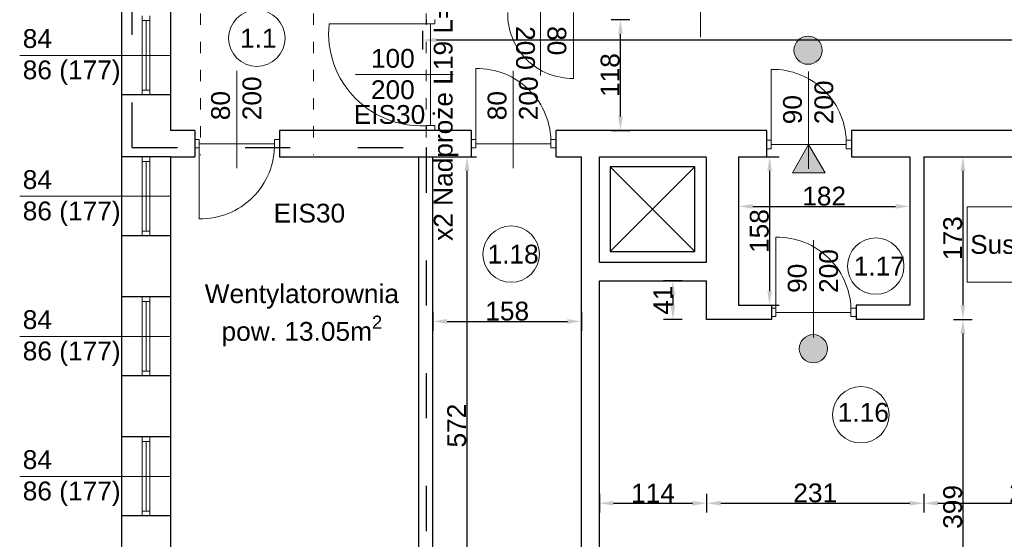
# Model space of a CAD drawing. Header units: millimetres. Extents: x 2341 to 31069, y -7915 to 10644.
# Tile 96 of 105: x 24680 to 25727, y 8787 to 9340. Entities that reach past the tile are written whole.
import ezdxf

# ---------------------------------------------------------------- set-up
doc = ezdxf.new("R2010")
doc.units = ezdxf.units.MM
doc.linetypes.add('ACAD_ISO03W100', pattern=[30, 12, -18])
for name, color, linetype, lineweight in [('opisy', 5, 'Continuous', 5), ('stolarka', 3, 'Continuous', 9), ('Wymiar', 7, 'Continuous', 5), ('wymiary', 6, 'Continuous', 5), ('ściany nośne', 1, 'Continuous', 25)]:
    doc.layers.add(name, color=color, linetype=linetype, lineweight=lineweight)
doc.styles.get("Standard").update_dxf_attribs({"font": 'ARIAL.TTF'})
doc.dimstyles.new('ISO-25', dxfattribs={"dimtxt": 20, "dimasz": 15, "dimexe": 10, "dimexo": 10, "dimtad": 1, "dimdec": 0, "dimtxsty": 'Standard', "dimcen": 2.5, "dimadec": 0, "dimazin": 0, "dimtfac": 1, "dimtdec": 0, "dimtmove": 0, "dimatfit": 3, "dimfxl": 0, "dimarcsym": 0})

# ---------------------------------------------------------------- blocks, each defined once
blk = doc.blocks.new('*D2043')
at = {"layer": 'Defpoints', "color": 0}
for p in [(25155.3, 9339.8), (25318.9, 9339.8), (25155.3, 9221.8)]:
    blk.add_point(p, dxfattribs=at)
at = {"layer": 'wymiary', "color": 0, "lineweight": -2}
for p, q in [((25308.9, 9339.8), (25328.9, 9339.8)), ((25318.9, 9236.8), (25318.9, 9324.8)), ((25308.9, 9221.8), (25328.9, 9221.8))]:
    blk.add_line(p, q, dxfattribs=at)
at = {"layer": 'wymiary', "color": 0}
for points in [[(25321.4, 9324.8), (25316.4, 9324.8), (25318.9, 9339.8)], [(25316.4, 9236.8), (25321.4, 9236.8), (25318.9, 9221.8)]]:
    blk.add_solid(points, dxfattribs=at)
at = {"layer": 'wymiary', "color": 0, "insert": (25308, 9280.8), "char_height": 20, "attachment_point": 5, "rotation": 90}
blk.add_mtext('118', dxfattribs=at)
blk = doc.blocks.new('*D2057')
at = {"layer": 'Defpoints', "color": 0}
for p in [(25108.5, 9339.8), (26630.5, 9339.8), (25108.5, 9318)]:
    blk.add_point(p, dxfattribs=at)
at = {"layer": 'wymiary', "color": 0, "lineweight": -2}
for p, q in [((25108.5, 9328), (25108.5, 9308)), ((26630.5, 9328), (26630.5, 9308)), ((26615.5, 9318), (25123.5, 9318))]:
    blk.add_line(p, q, dxfattribs=at)
at = {"layer": 'wymiary', "color": 0}
for points in [[(25123.5, 9320.5), (25123.5, 9315.5), (25108.5, 9318)], [(26615.5, 9315.5), (26615.5, 9320.5), (26630.5, 9318)]]:
    blk.add_solid(points, dxfattribs=at)
at = {"layer": 'wymiary', "color": 0, "insert": (25869.5, 9328.8), "char_height": 20, "attachment_point": 5}
blk.add_mtext('1522', dxfattribs=at)
blk = doc.blocks.new('*D2058')
at = {"layer": 'Defpoints', "color": 0}
for p in [(25119.5, 9193.8), (25155.8, 9193.8), (25119.5, 8621.8)]:
    blk.add_point(p, dxfattribs=at)
at = {"layer": 'wymiary', "color": 0, "lineweight": -2}
for p, q in [((25145.8, 9193.8), (25165.8, 9193.8)), ((25155.8, 8636.8), (25155.8, 9178.8)), ((25145.8, 8621.8), (25165.8, 8621.8))]:
    blk.add_line(p, q, dxfattribs=at)
at = {"layer": 'wymiary', "color": 0}
for points in [[(25158.3, 9178.8), (25153.3, 9178.8), (25155.8, 9193.8)], [(25153.3, 8636.8), (25158.3, 8636.8), (25155.8, 8621.8)]]:
    blk.add_solid(points, dxfattribs=at)
at = {"layer": 'wymiary', "color": 0, "insert": (25144.9, 8907.8), "char_height": 20, "attachment_point": 5, "rotation": 90}
blk.add_mtext('572', dxfattribs=at)
blk = doc.blocks.new('*D2059')
at = {"layer": 'Defpoints', "color": 0}
for p in [(25119.5, 9193.8), (25277.5, 9193.8), (25277.5, 9018.7)]:
    blk.add_point(p, dxfattribs=at)
at = {"layer": 'wymiary', "color": 0, "lineweight": -2}
for p, q in [((25119.5, 9028.7), (25119.5, 9008.7)), ((25277.5, 9028.7), (25277.5, 9008.7)), ((25134.5, 9018.7), (25262.5, 9018.7))]:
    blk.add_line(p, q, dxfattribs=at)
at = {"layer": 'wymiary', "color": 0}
for points in [[(25134.5, 9021.2), (25134.5, 9016.2), (25119.5, 9018.7)], [(25262.5, 9016.2), (25262.5, 9021.2), (25277.5, 9018.7)]]:
    blk.add_solid(points, dxfattribs=at)
at = {"layer": 'wymiary', "color": 0, "insert": (25198.5, 9029.5), "char_height": 20, "attachment_point": 5}
blk.add_mtext('158', dxfattribs=at)
blk = doc.blocks.new('*D2060')
at = {"layer": 'Defpoints', "color": 0}
for p in [(25444.5, 9193.8), (25626.5, 9193.8), (25626.5, 9141.1)]:
    blk.add_point(p, dxfattribs=at)
at = {"layer": 'wymiary', "color": 0, "lineweight": -2}
for p, q in [((25444.5, 9151.1), (25444.5, 9131.1)), ((25626.5, 9151.1), (25626.5, 9131.1)), ((25459.5, 9141.1), (25611.5, 9141.1))]:
    blk.add_line(p, q, dxfattribs=at)
at = {"layer": 'wymiary', "color": 0}
for points in [[(25459.5, 9143.6), (25459.5, 9138.6), (25444.5, 9141.1)], [(25611.5, 9138.6), (25611.5, 9143.6), (25626.5, 9141.1)]]:
    blk.add_solid(points, dxfattribs=at)
at = {"layer": 'wymiary', "color": 0, "insert": (25535.5, 9151.9), "char_height": 20, "attachment_point": 5}
blk.add_mtext('182', dxfattribs=at)
blk = doc.blocks.new('*D2061')
at = {"layer": 'Defpoints', "color": 0}
for p in [(25444.5, 9193.8), (25444.5, 9035.8), (25477.5, 9035.8)]:
    blk.add_point(p, dxfattribs=at)
at = {"layer": 'wymiary', "color": 0, "lineweight": -2}
for p, q in [((25467.5, 9193.8), (25487.5, 9193.8)), ((25477.5, 9178.8), (25477.5, 9050.8)), ((25467.5, 9035.8), (25487.5, 9035.8))]:
    blk.add_line(p, q, dxfattribs=at)
at = {"layer": 'wymiary', "color": 0}
for points in [[(25480, 9178.8), (25475, 9178.8), (25477.5, 9193.8)], [(25475, 9050.8), (25480, 9050.8), (25477.5, 9035.8)]]:
    blk.add_solid(points, dxfattribs=at)
at = {"layer": 'wymiary', "color": 0, "insert": (25466.6, 9114.8), "char_height": 20, "attachment_point": 5, "rotation": 90}
blk.add_mtext('158', dxfattribs=at)
blk = doc.blocks.new('*D2062')
at = {"layer": 'Defpoints', "color": 0}
for p in [(25296.5, 9061.8), (25410.5, 9061.8), (25410.5, 8825.2)]:
    blk.add_point(p, dxfattribs=at)
at = {"layer": 'wymiary', "color": 0, "lineweight": -2}
for p, q in [((25296.5, 8835.2), (25296.5, 8815.2)), ((25311.5, 8825.2), (25395.5, 8825.2)), ((25410.5, 8835.2), (25410.5, 8815.2))]:
    blk.add_line(p, q, dxfattribs=at)
at = {"layer": 'wymiary', "color": 0}
for points in [[(25311.5, 8827.7), (25311.5, 8822.7), (25296.5, 8825.2)], [(25395.5, 8822.7), (25395.5, 8827.7), (25410.5, 8825.2)]]:
    blk.add_solid(points, dxfattribs=at)
at = {"layer": 'wymiary', "color": 0, "insert": (25353.5, 8835.9), "char_height": 20, "attachment_point": 5}
blk.add_mtext('114', dxfattribs=at)
blk = doc.blocks.new('*D2063')
at = {"layer": 'Defpoints', "color": 0}
for p in [(25410.5, 9020.8), (25641.5, 9020.8), (25641.5, 8825.2)]:
    blk.add_point(p, dxfattribs=at)
at = {"layer": 'wymiary', "color": 0, "lineweight": -2}
for p, q in [((25410.5, 8835.2), (25410.5, 8815.2)), ((25425.5, 8825.2), (25626.5, 8825.2)), ((25641.5, 8835.2), (25641.5, 8815.2))]:
    blk.add_line(p, q, dxfattribs=at)
at = {"layer": 'wymiary', "color": 0}
for points in [[(25425.5, 8827.7), (25425.5, 8822.7), (25410.5, 8825.2)], [(25626.5, 8822.7), (25626.5, 8827.7), (25641.5, 8825.2)]]:
    blk.add_solid(points, dxfattribs=at)
at = {"layer": 'wymiary', "color": 0, "insert": (25526, 8836.1), "char_height": 20, "attachment_point": 5}
blk.add_mtext('231', dxfattribs=at)
blk = doc.blocks.new('*D2064')
at = {"layer": 'Defpoints', "color": 0}
for p in [(25869.5, 9193.8), (25641.5, 9020.8), (25869.5, 8825.2)]:
    blk.add_point(p, dxfattribs=at)
at = {"layer": 'wymiary', "color": 0, "lineweight": -2}
for p, q in [((25641.5, 8835.2), (25641.5, 8815.2)), ((25656.5, 8825.2), (25854.5, 8825.2)), ((25869.5, 8835.2), (25869.5, 8815.2))]:
    blk.add_line(p, q, dxfattribs=at)
at = {"layer": 'wymiary', "color": 0}
for points in [[(25656.5, 8827.7), (25656.5, 8822.7), (25641.5, 8825.2)], [(25854.5, 8822.7), (25854.5, 8827.7), (25869.5, 8825.2)]]:
    blk.add_solid(points, dxfattribs=at)
at = {"layer": 'wymiary', "color": 0, "insert": (25755.5, 8836.1), "char_height": 20, "attachment_point": 5}
blk.add_mtext('228', dxfattribs=at)
blk = doc.blocks.new('*D2065')
at = {"layer": 'Defpoints', "color": 0}
for p in [(25410.5, 9061.8), (25374.7, 9020.8), (25410.5, 9020.8)]:
    blk.add_point(p, dxfattribs=at)
at = {"layer": 'wymiary', "color": 0, "lineweight": -2}
for p, q in [((25384.7, 9061.8), (25364.7, 9061.8)), ((25374.7, 9046.8), (25374.7, 9035.8)), ((25384.7, 9020.8), (25364.7, 9020.8))]:
    blk.add_line(p, q, dxfattribs=at)
at = {"layer": 'wymiary', "color": 0}
for points in [[(25377.2, 9046.8), (25372.2, 9046.8), (25374.7, 9061.8)], [(25372.2, 9035.8), (25377.2, 9035.8), (25374.7, 9020.8)]]:
    blk.add_solid(points, dxfattribs=at)
at = {"layer": 'wymiary', "color": 0, "insert": (25364, 9041.3), "char_height": 20, "attachment_point": 5, "rotation": 90}
blk.add_mtext('41', dxfattribs=at)
blk = doc.blocks.new('*D2066')
at = {"layer": 'Defpoints', "color": 0}
for p in [(25652.2, 9193.8), (25652.2, 9020.8), (25683, 9020.8)]:
    blk.add_point(p, dxfattribs=at)
at = {"layer": 'wymiary', "color": 0, "lineweight": -2}
for p, q in [((25673, 9193.8), (25693, 9193.8)), ((25683, 9178.8), (25683, 9035.8)), ((25673, 9020.8), (25693, 9020.8))]:
    blk.add_line(p, q, dxfattribs=at)
at = {"layer": 'wymiary', "color": 0}
for points in [[(25685.5, 9178.8), (25680.5, 9178.8), (25683, 9193.8)], [(25680.5, 9035.8), (25685.5, 9035.8), (25683, 9020.8)]]:
    blk.add_solid(points, dxfattribs=at)
at = {"layer": 'wymiary', "color": 0, "insert": (25672.2, 9107.3), "char_height": 20, "attachment_point": 5, "rotation": 90}
blk.add_mtext('173', dxfattribs=at)
blk = doc.blocks.new('*D2067')
at = {"layer": 'Defpoints', "color": 0}
for p in [(25652.2, 9020.8), (25603.2, 8621.8), (25683, 8621.8)]:
    blk.add_point(p, dxfattribs=at)
at = {"layer": 'wymiary', "color": 0, "lineweight": -2}
for p, q in [((25673, 9020.8), (25693, 9020.8)), ((25683, 9005.8), (25683, 8636.8)), ((25673, 8621.8), (25693, 8621.8))]:
    blk.add_line(p, q, dxfattribs=at)
at = {"layer": 'wymiary', "color": 0}
for points in [[(25685.5, 9005.8), (25680.5, 9005.8), (25683, 9020.8)], [(25680.5, 8636.8), (25685.5, 8636.8), (25683, 8621.8)]]:
    blk.add_solid(points, dxfattribs=at)
at = {"layer": 'wymiary', "color": 0, "insert": (25672.2, 8821.3), "char_height": 20, "attachment_point": 5, "rotation": 90}
blk.add_mtext('399', dxfattribs=at)

msp = doc.modelspace()

# ---------------------------------------------------------------- hatches: boundary and pattern name
at = {"layer": 'stolarka', "transparency": 33554687}
h = msp.add_hatch(color=251, dxfattribs=at)
h.dxf.hatch_style = 1
h.paths.add_polyline_path([(25533.4, 9307.3, 1), (25503.4, 9307.3, 1)])
h = msp.add_hatch(color=251, dxfattribs=at)
h.dxf.hatch_style = 1
h.paths.add_polyline_path([(25539, 8989.6, 1), (25509, 8989.6, 1)])
at = {"layer": 'Wymiar', "transparency": 33554687}
h = msp.add_hatch(color=251, dxfattribs=at)
h.dxf.hatch_style = 1
h.paths.add_polyline_path([(25519, 9206.9), (25501.7, 9176.9), (25536.4, 9176.9)])

# ---------------------------------------------------------------- linework, layer by layer
at = {"layer": 'opisy', "color": 1, "linetype": 'ACAD_ISO03W100'}
for p, q in [((24872.5, 9916.3), (24872.5, 9195.6)), ((24992.5, 9916.3), (24992.5, 9195.6)), ((25112.5, 9916.3), (25112.5, 9195.6))]:
    msp.add_line(p, q, dxfattribs=at)
at = {"layer": 'opisy', "color": 251}
for p, q in [((25404, 9321.3), (25404, 9425)), ((25234, 9365.7), (25234, 9280.2)), ((25112.6, 9335.3), (25112.6, 9339.8)), ((25121.6, 9335.3), (25121.6, 9339.8)), ((25117.1, 9335.3), (25009.1, 9335.3)), ((25121.6, 9335.3), (25112.6, 9335.3)), ((25117.1, 9227.3), (25117.1, 9335.3)), ((24680.2, 9301.8), (24840.5, 9301.8)), ((24911, 9181.8), (24911, 9285.5)), ((25140.9, 9281.3), (25037.2, 9281.3)), ((25205, 9181.8), (25205, 9285.5)), ((25519, 9180.9), (25519, 9284.6)), ((25112.6, 9227.3), (25112.6, 9221.8)), ((25121.6, 9227.3), (25112.6, 9227.3)), ((25121.6, 9227.3), (25121.6, 9221.8)), ((24680.2, 9151.8), (24840.5, 9151.8)), ((25687.7, 9140.6), (25687.7, 9060.6)), ((25762.7, 9140.6), (25687.7, 9140.6)), ((25524, 9001.4), (25524, 9105.1)), ((25687.7, 9060.6), (25762.7, 9060.6)), ((24680.2, 9002.8), (24840.5, 9002.8)), ((24680.2, 8853.8), (24840.5, 8853.8))]:
    msp.add_line(p, q, dxfattribs=at)
msp.add_lwpolyline([(25009.1, 9335.3, 0.473921), (25117.1, 9227.3)], format="xyb", dxfattribs=at)
for centre in [(24932.3, 9320.1), (25202.7, 9090.3), (25590.3, 9077.5), (25574.5, 8919.3)]:
    msp.add_circle(centre, 30, dxfattribs=at)
at = {"layer": 'stolarka', "color": 251}
for p, q in [((24810.5, 9338.8), (24810.5, 9343.8)), ((24818.5, 9338.8), (24810.5, 9338.8)), ((24810.5, 9338.8), (24810.5, 9264.8)), ((24814.5, 9338.8), (24814.5, 9264.8)), ((24818.5, 9343.8), (24818.5, 9338.8)), ((24818.5, 9338.8), (24818.5, 9264.8)), ((25269, 9347.3), (25269, 9277.3)), ((25165, 9207.8), (25165, 9287.8)), ((25479, 9206.9), (25479, 9286.9)), ((24818.5, 9264.8), (24810.5, 9264.8)), ((24810.5, 9264.8), (24810.5, 9259.8)), ((24818.5, 9259.8), (24818.5, 9264.8)), ((24871, 9212.3), (24866.5, 9212.3)), ((24871, 9212.3), (24871, 9203.3)), ((24951, 9212.3), (24951, 9203.3)), ((24951, 9212.3), (24956.5, 9212.3)), ((25165, 9212.3), (25160.5, 9212.3)), ((25165, 9212.3), (25165, 9203.3)), ((25245, 9212.3), (25245, 9203.3)), ((25245, 9212.3), (25250.5, 9212.3)), ((24871, 9203.3), (24866.5, 9203.3)), ((24951, 9207.8), (24871, 9207.8)), ((24871, 9207.8), (24871, 9127.8)), ((24951, 9203.3), (24956.5, 9203.3)), ((25165, 9203.3), (25160.5, 9203.3)), ((25245, 9207.8), (25165, 9207.8)), ((25245, 9203.3), (25250.5, 9203.3)), ((25479, 9211.4), (25474.5, 9211.4)), ((25479, 9202.4), (25474.5, 9202.4)), ((25479, 9211.4), (25479, 9202.4)), ((25559, 9206.9), (25479, 9206.9)), ((25559, 9211.4), (25559, 9202.4)), ((25559, 9211.4), (25564.5, 9211.4)), ((25559, 9202.4), (25564.5, 9202.4)), ((24810.5, 9188.8), (24810.5, 9193.8)), ((24818.5, 9193.8), (24818.5, 9188.8)), ((24818.5, 9188.8), (24810.5, 9188.8)), ((24810.5, 9188.8), (24810.5, 9114.8)), ((24814.5, 9188.8), (24814.5, 9114.8)), ((24818.5, 9188.8), (24818.5, 9114.8)), ((24818.5, 9114.8), (24810.5, 9114.8)), ((24810.5, 9114.8), (24810.5, 9109.8)), ((24818.5, 9109.8), (24818.5, 9114.8)), ((25484, 9028.3), (25484, 9108.3)), ((24810.5, 9039.8), (24810.5, 9044.8)), ((24818.5, 9044.8), (24818.5, 9039.8)), ((24818.5, 9039.8), (24810.5, 9039.8)), ((24810.5, 9039.8), (24810.5, 8965.8)), ((24814.5, 9039.8), (24814.5, 8965.8)), ((24818.5, 9039.8), (24818.5, 8965.8)), ((25484, 9032.8), (25479.5, 9032.8)), ((25484, 9032.8), (25484, 9023.8)), ((25564, 9028.3), (25484, 9028.3)), ((25564, 9032.8), (25564, 9023.8)), ((25564, 9032.8), (25569.5, 9032.8)), ((25484, 9023.8), (25479.5, 9023.8)), ((25564, 9023.8), (25569.5, 9023.8)), ((24818.5, 8965.8), (24810.5, 8965.8)), ((24810.5, 8965.8), (24810.5, 8960.8)), ((24818.5, 8960.8), (24818.5, 8965.8)), ((24810.5, 8890.8), (24810.5, 8895.8)), ((24818.5, 8890.8), (24810.5, 8890.8)), ((24810.5, 8890.8), (24810.5, 8816.8)), ((24814.5, 8890.8), (24814.5, 8816.8)), ((24818.5, 8895.8), (24818.5, 8890.8)), ((24818.5, 8890.8), (24818.5, 8816.8)), ((24818.5, 8816.8), (24810.5, 8816.8)), ((24810.5, 8816.8), (24810.5, 8811.8)), ((24818.5, 8811.8), (24818.5, 8816.8))]:
    msp.add_line(p, q, dxfattribs=at)
for points in [[(25269, 9277.3, -0.42548), (25199, 9347.3)], [(25165, 9287.8, -0.425735), (25245, 9207.8)], [(25479, 9286.9, -0.425735), (25559, 9206.9)], [(24871, 9127.8, 0.425735), (24951, 9207.8)], [(25484, 9108.3, -0.425735), (25564, 9028.3)]]:
    msp.add_lwpolyline(points, format="xyb", dxfattribs=at)
for centre in [(25518.4, 9307.3), (25524, 8989.6)]:
    msp.add_circle(centre, 15, dxfattribs=at)
at = {"layer": 'Wymiar', "color": 251}
for p, q in [((25519, 9206.9), (25501.7, 9176.9)), ((25519, 9206.9), (25536.4, 9176.9)), ((25536.4, 9176.9), (25501.7, 9176.9))]:
    msp.add_line(p, q, dxfattribs=at)
at = {"layer": 'ściany nośne', "color": 251}
for p, q in [((24788.5, 9843.8), (24788.5, 8569.8)), ((24840.5, 9791.8), (24840.5, 9221.8)), ((24840.5, 9259.8), (24788.5, 9259.8)), ((24866.5, 9221.8), (24840.5, 9221.8)), ((24866.5, 9221.8), (24866.5, 9193.8)), ((25160.5, 9221.8), (24956.5, 9221.8)), ((24956.5, 9221.8), (24956.5, 9193.8)), ((25160.5, 9193.8), (25160.5, 9221.8)), ((25474.5, 9221.8), (25250.5, 9221.8)), ((25250.5, 9193.8), (25250.5, 9221.8)), ((25474.5, 9193.8), (25474.5, 9221.8)), ((26493.5, 9221.8), (25564.5, 9221.8)), ((25564.5, 9221.8), (25564.5, 9193.8)), ((24840.5, 9193.8), (24788.5, 9193.8)), ((24840.5, 9193.8), (24840.5, 8621.8)), ((24840.5, 9193.8), (24866.5, 9193.8)), ((24956.5, 9193.8), (25160.5, 9193.8)), ((25104.5, 8621.8), (25104.5, 9193.8)), ((25119.5, 8621.8), (25119.5, 9193.8)), ((25250.5, 9193.8), (25277.5, 9193.8)), ((25277.5, 8621.8), (25277.5, 9193.8)), ((25296.5, 9081.8), (25296.5, 9193.8)), ((25296.5, 9193.8), (25410.5, 9193.8)), ((25410.5, 9081.8), (25410.5, 9192.9)), ((25444.5, 9193.8), (25444.5, 9035.8)), ((25444.5, 9193.8), (25474.5, 9193.8)), ((25564.5, 9193.8), (25626.5, 9193.8)), ((25626.5, 9193.8), (25626.5, 9035.8)), ((25641.5, 9193.8), (25641.5, 9020.8)), ((25641.5, 9193.8), (25869.5, 9193.8)), ((25307.9, 9183.1), (25307.9, 9093.1)), ((25397.9, 9183.1), (25307.9, 9183.1)), ((25307.9, 9183.1), (25397.9, 9093.1)), ((25307.9, 9093.1), (25397.9, 9183.1)), ((25397.9, 9093.1), (25397.9, 9183.1)), ((24840.5, 9109.8), (24788.5, 9109.8)), ((25307.9, 9093.1), (25397.9, 9093.1)), ((25296.5, 9081.8), (25410.5, 9081.8)), ((25296.5, 8621.8), (25296.5, 9061.8)), ((25296.5, 9061.8), (25410.5, 9061.8)), ((25410.5, 9020.8), (25410.5, 9061.8)), ((24840.5, 9044.8), (24788.5, 9044.8)), ((25444.5, 9035.8), (25479.5, 9035.8)), ((25479.5, 9035.8), (25479.5, 9020.8)), ((25626.5, 9035.8), (25569.5, 9035.8)), ((25569.5, 9035.8), (25569.5, 9020.8)), ((25479.5, 9020.8), (25410.5, 9020.8)), ((25641.5, 9020.8), (25569.5, 9020.8)), ((24840.5, 8960.8), (24788.5, 8960.8)), ((24840.5, 8895.8), (24788.5, 8895.8)), ((24840.5, 8811.8), (24788.5, 8811.8))]:
    msp.add_line(p, q, dxfattribs=at)
at = {"layer": 'ściany nośne', "color": 251, "linetype": 'ACAD_ISO03W100', "ltscale": 4}
for p, q in [((24799.8, 9203.6), (24799.8, 9831.5)), ((24799.8, 9203.6), (25112.2, 9203.6)), ((25112.2, 9203.6), (25112.2, 8575.8))]:
    msp.add_line(p, q, dxfattribs=at)

# ---------------------------------------------------------------- texts
at = {"layer": 'opisy', "color": 251, "char_height": 20, "attachment_point": 1}
for s, insert, width, rotation in [('x2 Nadproże L19 L=150cm', (25120.4, 9104.4), 504.789, 90), ('80\\P200', (25261.3, 9332.9), 6.698, 270), ('80\\P200', (24883.7, 9232.8), 6.698, 90), ('80\\P200', (25177.7, 9232.8), 6.698, 90), ('90\\P200', (25491.8, 9228.5), 6.698, 90), ('90\\P200', (25496.8, 9049), 6.698, 90)]:
    msp.add_mtext(s, dxfattribs=dict(at, insert=insert, width=width, rotation=rotation))
for s, insert, width in [('84\\P86 (177)', (24683.4, 9329.7), 104.913), ('1.1', (24914.4, 9330.1), 104.913), ('100\\P200', (25053.6, 9308.6), 6.698), ('EIS30', (25035.3, 9248.9), 6.698), ('84\\P86 (177)', (24683.4, 9179.6), 104.913), ('EIS30', (24950.1, 9143.9), 6.698), ('Susz.', (25690.7, 9110.6), 104.913), ('1.18', (25177.6, 9100.3), 104.913), ('1.17', (25566.9, 9087.5), 104.913), ('\\A1;\\pxqc;Wentylatorownia\\Ppow. 13.05m{\\H0.7x;\\S2^ ;}', (24868.3, 9058.2), 223.779), ('84\\P86 (177)', (24683.4, 9030.6), 104.913), ('1.16', (25550, 8931.9), 104.913), ('84\\P86 (177)', (24683.4, 8881.6), 104.913)]:
    msp.add_mtext(s, dxfattribs=dict(at, insert=insert, width=width))

# ---------------------------------------------------------------- dimensions: what is measured, and where the dimension line sits
at = {"layer": 'wymiary', "color": 251}
for base, p1, p2, picture, middle in [((25108.5, 9318), (26630.5, 9339.8), (25108.5, 9339.8), '*D2057', (25869.5, 9328.8)), ((25277.5, 9018.7), (25119.5, 9193.8), (25277.5, 9193.8), '*D2059', (25198.5, 9029.5)), ((25626.5, 9141.1), (25444.5, 9193.8), (25626.5, 9193.8), '*D2060', (25535.5, 9151.9)), ((25869.5, 8825.2), (25641.5, 9020.8), (25869.5, 9193.8), '*D2064', (25755.5, 8836.1)), ((25410.5, 8825.2), (25296.5, 9061.8), (25410.5, 9061.8), '*D2062', (25353.5, 8835.9)), ((25641.5, 8825.2), (25410.5, 9020.8), (25641.5, 9020.8), '*D2063', (25526, 8836.1))]:
    dim = msp.add_linear_dim(base=base, p1=p1, p2=p2, dimstyle='ISO-25', dxfattribs=at)
    dim.commit()
    dim.dimension.update_dxf_attribs({"geometry": picture, "text_midpoint": middle})
dim = msp.add_linear_dim(base=(25318.9, 9339.8), p1=(25155.3, 9221.8), p2=(25155.3, 9339.8), angle=90, dimstyle='ISO-25', override={"dimtxsty": 'Standard'}, dxfattribs=at)
dim.commit()
dim.dimension.update_dxf_attribs({"geometry": '*D2043', "text_midpoint": (25308, 9280.8)})
for base, p1, p2, picture, middle in [((25155.8, 9193.8), (25119.5, 8621.8), (25119.5, 9193.8), '*D2058', (25144.9, 8907.8)), ((25477.5, 9035.8), (25444.5, 9193.8), (25444.5, 9035.8), '*D2061', (25466.6, 9114.8)), ((25683, 9020.8), (25652.2, 9193.8), (25652.2, 9020.8), '*D2066', (25672.2, 9107.3)), ((25374.7, 9020.8), (25410.5, 9061.8), (25410.5, 9020.8), '*D2065', (25364, 9041.3)), ((25683, 8621.8), (25652.2, 9020.8), (25603.2, 8621.8), '*D2067', (25672.2, 8821.3))]:
    dim = msp.add_linear_dim(base=base, p1=p1, p2=p2, angle=90, dimstyle='ISO-25', dxfattribs=at)
    dim.commit()
    dim.dimension.update_dxf_attribs({"geometry": picture, "text_midpoint": middle})

doc.saveas('drawing.dxf')
